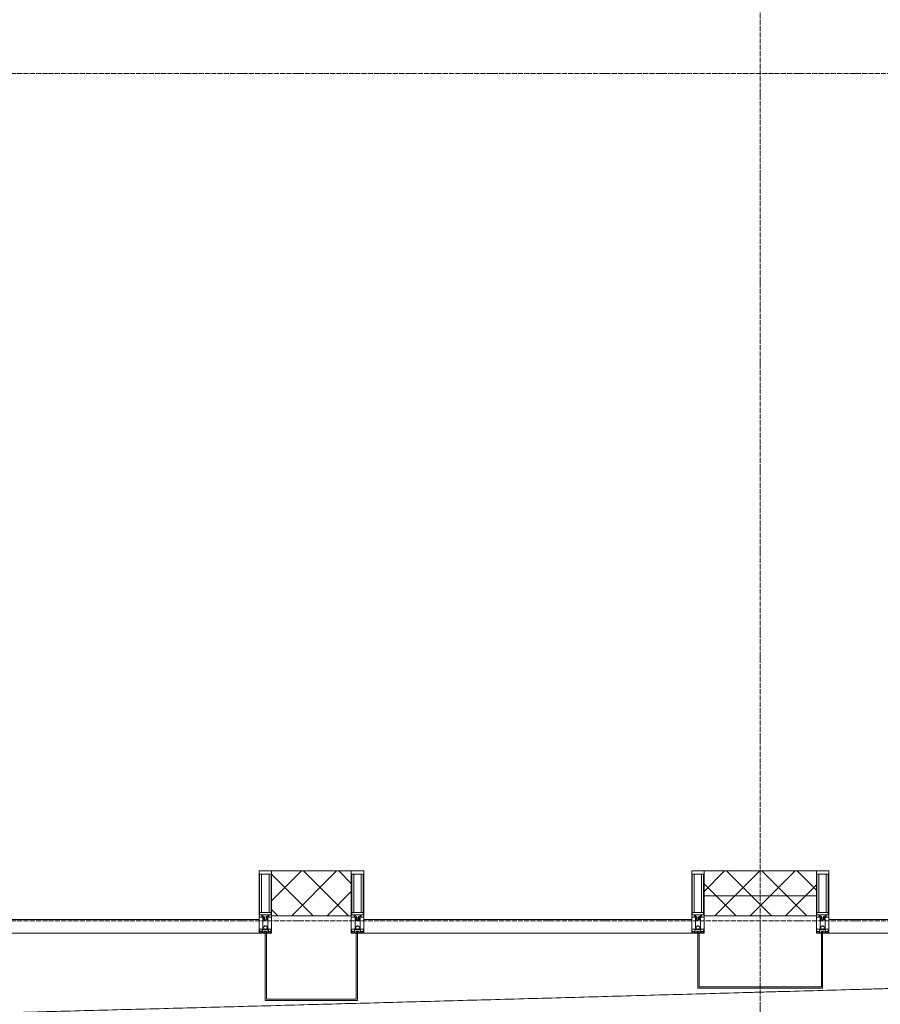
# Model space of a CAD drawing. Header units: millimetres. Extents: x 5617 to 125204, y 7718 to 237738.
# Tile 53 of 71: x 78769 to 82221, y 59565 to 63516. Entities that reach past the tile are written whole.
import ezdxf

# ---------------------------------------------------------------- set-up
doc = ezdxf.new("R2010")
doc.units = ezdxf.units.MM
doc.linetypes.add('ADSK_Линия сетки', pattern=[25, 20, -2.5, 0, -2.5])
doc.linetypes.add('Линия сетки', pattern=[25, 20, -2.5, 0, -2.5])
for name, color, linetype, lineweight in [('Импосты витража', 7, 'Continuous', 18), ('Колонны', 7, 'Continuous', 18), ('Оси', 7, 'Continuous', 9), ('Панели витража', 7, 'Continuous', 18), ('Стены разрез', 7, 'Continuous', 40), ('Стены штриховка', 7, 'Continuous', 40), ('Форма', 7, 'Continuous', 18), ('Элементы узлов', 7, 'Continuous', 18)]:
    doc.layers.add(name, color=color, linetype=linetype, lineweight=lineweight)
pattern_1 = [(45, (0, 0), (-70.71068, 70.71068), []), (135, (0, 0), (-70.71068, -70.71068), [])]

# ---------------------------------------------------------------- blocks, each defined once
blk = doc.blocks.new('System Panel - A_PAN_Glass-6437755-МКСС_K3_L26__85_950_')
at = {"layer": 'Панели витража', "color": 254, "lineweight": 5, "true_color": 0xcccccc}
for p, q in [((657.5, 0), (-657.5, 0)), ((-657.5, 0), (-657.5, -55)), ((657.5, -55), (657.5, 0)), ((-657.5, -55), (657.5, -55))]:
    blk.add_line(p, q, dxfattribs=at)
blk = doc.blocks.new('Rectangular Mullion - 50Wx250H-2623690-МКСС_K3_L26__85_950_')
at = {"layer": 'Элементы узлов', "color": 254, "lineweight": 5, "true_color": 0xcccccc}
for p, q in [((-25, 65.2), (-25, 250)), ((-25, 250), (0, 250)), ((-23, 237.3), (0, 237.3)), ((-23, 237.3), (-23, 73.6)), ((-14.9, 84), (-14.9, 237.3)), ((25, 250), (0, 250)), ((23, 237.3), (0, 237.3)), ((14.9, 84), (14.9, 237.3)), ((23, 237.3), (23, 73.6)), ((25, 65.2), (25, 250)), ((0, 84), (-23, 84)), ((0, 84), (23, 84)), ((-14, 65.2), (-25, 65.2)), ((-0.5, 73.6), (-23, 73.6)), ((-14, 71.3), (-14, 65.2)), ((-10, 71.3), (-14, 71.3)), ((-10, 53), (-10, 71.3)), ((-8.7, 53), (-10, 53)), ((-10, 53), (-10, 17)), ((-8.7, 53), (-7, 54.7)), ((-7, 65.2), (-5.9, 67.3)), ((-7, 65.2), (-7, 54.7)), ((-4.1, 67.3), (-5.9, 67.3)), ((-4.1, 67.3), (-2.9, 65.1)), ((-2.9, 65.1), (-2.9, 54.6)), ((-1.3, 53), (-2.9, 54.6)), ((0, 53), (-1.3, 53)), ((0, 53), (1.3, 53)), ((0.5, 73.6), (23, 73.6)), ((1.3, 53), (2.9, 54.6)), ((4.1, 67.3), (2.9, 65.1)), ((2.9, 65.1), (2.9, 54.6)), ((4.1, 67.3), (5.9, 67.3)), ((7, 65.2), (5.9, 67.3)), ((7, 65.2), (7, 54.7)), ((8.7, 53), (7, 54.7)), ((8.7, 53), (10, 53)), ((10, 71.3), (14, 71.3)), ((10, 53), (10, 71.3)), ((10, 53), (10, 17)), ((14, 71.3), (14, 65.2)), ((14, 65.2), (25, 65.2)), ((-23.8, 14.6), (-25, 14.2)), ((-25, 0), (-25, 14.2)), ((-22.3, 17), (-23.8, 17)), ((-23.8, 17), (-23.8, 14.6)), ((-22.5, 10.6), (-23.8, 14.6)), ((-22.5, 10.6), (-23.7, 9.9)), ((-23.7, 1.3), (-23.7, 9.9)), ((-23.7, 1.3), (-11.8, 1.3)), ((-23.2, 10.2), (-22.5, 8)), ((-22.5, 8), (-22.5, 4.5)), ((-21.3, 4.5), (-22.5, 4.5)), ((-22.3, 17), (-22.3, 16)), ((-22.3, 16), (-21.3, 16)), ((-19, 17.6), (-21.3, 16)), ((-21.3, 4.5), (-21.3, 6.5)), ((-21.3, 6.5), (-14.2, 6.5)), ((-18.4, 16.6), (-19, 17.6)), ((-7.4, 16.6), (-18.4, 16.6)), ((-14.2, 6.5), (-14.2, 4.5)), ((-13.2, 4.5), (-14.2, 4.5)), ((-13.2, 4.5), (-12.2, 7.2)), ((-12.7, 7.6), (-11.3, 11.4)), ((-12.7, 7.6), (-11.8, 6.9)), ((-12.2, 9), (-12.2, 14.8)), ((-12.2, 14.8), (0, 14.8)), ((-11.8, 1.3), (-11.8, 6.9)), ((-10.5, 11.2), (-11.3, 11.4)), ((-10.5, 1.5), (-10.5, 11.2)), ((-4.8, 1.5), (-10.5, 1.5)), ((-10, 17), (-7.5, 17)), ((-8.5, 23), (-1.5, 30)), ((-8.5, 18.5), (-8.5, 23)), ((-7.5, 18.5), (-8.5, 18.5)), ((-7.5, 17), (-7.5, 18.5)), ((-7.4, 18), (-7.4, 16.6)), ((-2.6, 18), (-7.4, 18)), ((0, 8), (-4.8, 8)), ((-4.8, 1.5), (-4.8, 8)), ((-2.6, 18), (-2.6, 16.8)), ((-2.6, 16.8), (0, 16.8)), ((-1.5, 30), (0, 30)), ((1.5, 30), (0, 30)), ((2.6, 16.8), (0, 16.8)), ((0, 14.8), (0, 16.8)), ((0, 14.8), (0, 16.8)), ((12.2, 14.8), (0, 14.8)), ((0, 0), (0, 8)), ((0, 8), (4.8, 8)), ((0, 0), (0, 8)), ((8.5, 23), (1.5, 30)), ((2.6, 18), (2.6, 16.8)), ((2.6, 18), (7.4, 18)), ((4.8, 1.5), (4.8, 8)), ((4.8, 1.5), (10.5, 1.5)), ((7.4, 18), (7.4, 16.6)), ((7.4, 16.6), (18.4, 16.6)), ((7.5, 18.5), (8.5, 18.5)), ((7.5, 17), (7.5, 18.5)), ((10, 17), (7.5, 17)), ((8.5, 18.5), (8.5, 23)), ((10.5, 11.2), (11.3, 11.4)), ((10.5, 1.5), (10.5, 11.2)), ((12.7, 7.6), (11.3, 11.4)), ((12.7, 7.6), (11.8, 6.9)), ((11.8, 1.3), (11.8, 6.9)), ((23.7, 1.3), (11.8, 1.3)), ((12.2, 9), (12.2, 14.8)), ((13.2, 4.5), (12.2, 7.2)), ((13.2, 4.5), (14.2, 4.5)), ((21.3, 6.5), (14.2, 6.5)), ((14.2, 6.5), (14.2, 4.5)), ((18.4, 16.6), (19, 17.6)), ((19, 17.6), (21.3, 16)), ((22.3, 16), (21.3, 16)), ((21.3, 4.5), (21.3, 6.5)), ((21.3, 4.5), (22.5, 4.5)), ((22.3, 17), (22.3, 16)), ((22.3, 17), (23.8, 17)), ((22.5, 10.6), (23.8, 14.6)), ((22.5, 10.6), (23.7, 9.9)), ((23.2, 10.2), (22.5, 8)), ((22.5, 8), (22.5, 4.5)), ((23.7, 1.3), (23.7, 9.9)), ((23.8, 17), (23.8, 14.6)), ((23.8, 14.6), (25, 14.2)), ((25, 0), (25, 14.2)), ((-25, 0), (0, 0)), ((25, 0), (0, 0))]:
    blk.add_line(p, q, dxfattribs=at)
for centre, start, end in [((-0.5, 73.1), 360, 90), ((0.5, 73.1), 90, 180)]:
    blk.add_arc(centre, 0.5, start, end, dxfattribs=at)
blk = doc.blocks.new('Rectangular Mullion - R_StandardFrame_50Wx250H-4646277-МКСС_K3_L26__85_950_')
at = {"layer": 'Импосты витража', "color": 254, "lineweight": 5, "true_color": 0xcccccc}
for p, q in [((-25, 0), (-25, 250)), ((-25, 250), (25, 250)), ((25, 250), (25, 0)), ((0, 0), (-25, 0)), ((25, 0), (5, 0))]:
    blk.add_line(p, q, dxfattribs=at)
blk = doc.blocks.new('Rectangular Mullion - R_StandardFrame_50Wx250H-4641129-МКСС_K3_L26__85_950_')
at = {"layer": 'Импосты витража', "color": 254, "lineweight": 5, "true_color": 0xcccccc}
for p, q in [((-25, 0), (-25, 250)), ((-25, 250), (25, 250)), ((25, 250), (25, 0)), ((-5, 0), (-25, 0)), ((25, 0), (0, 0))]:
    blk.add_line(p, q, dxfattribs=at)
blk = doc.blocks.new('Rectangular Mullion - R_StandardFrame_50Wx250H-V32-МКСС_K3_L26__85_950_')
at = {"layer": 'Импосты витража', "color": 254, "lineweight": 5, "true_color": 0xcccccc}
for p, q in [((-25, 0), (-25, 250)), ((-25, 250), (25, 250)), ((25, 250), (25, 0)), ((0, 0), (-25, 0)), ((25, 0), (5, 0))]:
    blk.add_line(p, q, dxfattribs=at)
blk = doc.blocks.new('A_SLK_PAN_Type1 - Прямой тип панели-5878883-МКСС_K3_L26__85_950_')
at = {"layer": 'Колонны', "color": 254, "lineweight": 5, "true_color": 0xcccccc}
for p, q in [((-180, 0), (-185, 0)), ((-185, 0), (-185, -270)), ((-180, -265), (-180, 0)), ((180, 0), (180, -265)), ((185, 0), (180, 0)), ((185, -270), (185, 0)), ((-185, -270), (185, -270)), ((180, -265), (-180, -265))]:
    blk.add_line(p, q, dxfattribs=at)
blk = doc.blocks.new('A_SLK_PAN_Type1 - Прямой тип панели-5878884-МКСС_K3_L26__85_950_')
at = {"layer": 'Колонны', "color": 254, "lineweight": 5, "true_color": 0xcccccc}
for p, q in [((-245, 0), (-250, 0)), ((-250, 0), (-250, -220)), ((-245, -215), (-245, 0)), ((245, 0), (245, -215)), ((250, 0), (245, 0)), ((250, -220), (250, 0)), ((-250, -220), (250, -220)), ((245, -215), (-245, -215))]:
    blk.add_line(p, q, dxfattribs=at)
blk = doc.blocks.new('135_SLK_K3_AR_FCD_rvt-1-МКСС_K3_L26__85_950_')
at = {"layer": 'Стены разрез', "lineweight": 5, "true_color": 0xcccccc}
h = blk.add_hatch(dxfattribs=at)
h.set_pattern_fill('FP_5', color=254, style=0, pattern_type=2)
h.set_pattern_definition(pattern_1)
h.paths.add_polyline_path([(117110, 59920), (117110, 60100), (116790, 60100), (116790, 59920)])
h = blk.add_hatch(dxfattribs=at)
h.set_pattern_fill('FP_5', color=254, style=0, pattern_type=2)
h.set_pattern_definition(pattern_1)
h.paths.add_polyline_path([(118975, 60000), (118975, 60100), (118525, 60100), (118525, 60000)])
h = blk.add_hatch(dxfattribs=at)
h.set_pattern_fill('FP_5', color=254, style=0, pattern_type=2)
h.set_pattern_definition(pattern_1)
h.paths.add_polyline_path([(118975, 59920), (118975, 60000), (118525, 60000), (118525, 59920)])
at = {"layer": 'Стены разрез', "color": 254, "lineweight": 9, "true_color": 0xcccccc}
for p, q in [((117110, 60100), (116790, 60100)), ((116790, 60100), (116790, 59920)), ((117110, 59920), (117110, 60100)), ((118975, 60100), (118525, 60100)), ((118525, 60100), (118525, 59920)), ((118975, 59920), (118975, 60100)), ((116790, 59920), (117110, 59920)), ((118525, 59920), (118975, 59920))]:
    blk.add_line(p, q, dxfattribs=at)
at = {"layer": 'Стены штриховка', "color": 254, "lineweight": 9, "true_color": 0xcccccc}
blk.add_line((118525, 60000), (118975, 60000), dxfattribs=at)
at = {"layer": 'Форма', "color": 254, "lineweight": 9, "true_color": 0xcccccc}
blk.add_open_spline([(96961.1, 59309.9), (97404, 59306.5), (98646.7, 59298.6), (100689.2, 59294.4), (103088.6, 59304.5), (105487.9, 59327.2), (107887, 59361), (109686.3, 59393.3), (110885.7, 59417.5), (111385.5, 59427.9), (111785.3, 59436.5), (112085.2, 59443.1), (112385, 59449.8), (112634.9, 59455.5), (112834.8, 59460.1), (112984.7, 59463.5), (113134.6, 59467), (113284.6, 59470.5), (113434.5, 59474.1), (113584.4, 59477.7), (113734.3, 59481.3), (113884.2, 59484.9), (114034.2, 59488.5), (114184.1, 59492.2), (114334, 59495.9), (114483.9, 59499.6), (114633.9, 59503.4), (114783.7, 59507.1), (114933.6, 59510.9), (115083.6, 59514.7), (115233.5, 59518.6), (115383.4, 59522.4), (115533.3, 59526.3), (115683.2, 59530.2), (115833.2, 59534.1), (115983, 59538.1), (116132.9, 59542), (116282.9, 59546), (116432.8, 59550), (116582.7, 59554), (116732.5, 59558), (116882.5, 59562.1), (117032.4, 59566.1), (117182.3, 59570.2), (117332.1, 59574.3), (117482.1, 59578.4), (117632.1, 59582.6), (117781.9, 59586.7), (117931.7, 59590.8), (118081.7, 59595), (118231.7, 59599.2), (118381.5, 59603.4), (118531.3, 59607.6), (118656.3, 59611.1), (118756.4, 59613.9), (118856.3, 59616.7), (118981.1, 59620.2), (119106, 59623.7), (119205.9, 59626.5), (119281, 59628.7), (119356, 59630.8), (119456, 59633.6), (119580.7, 59637.1), (119705.5, 59640.6), (119805.5, 59643.5), (119880.6, 59645.6), (119955.7, 59647.7), (120055.6, 59650.5), (120180.3, 59654), (120305, 59657.5), (120405, 59660.3), (120480.2, 59662.4), (120555.4, 59664.5), (120630.3, 59666.6), (120705.1, 59668.7), (120779.8, 59670.8), (120854.6, 59672.8), (120929.5, 59674.9), (120992, 59676.6), (121042.2, 59678), (121079.8, 59679), (121117.5, 59680.1), (121167.5, 59681.4), (121229.9, 59683.1), (121304.6, 59685.2), (121379.2, 59687.2), (121453.9, 59689.2), (121528.8, 59691.2), (121591.4, 59692.8), (121641.6, 59694.2), (121679.5, 59695.2), (121717.2, 59696.1), (121767.3, 59697.4), (121829.5, 59699.1), (121903.8, 59701), (121978.1, 59702.9), (122052.6, 59704.7), (122114.9, 59706.3), (122165.1, 59707.5), (122202.9, 59708.4), (122234.6, 59709.2), (122260, 59709.8), (122279.1, 59710.3), (122298.2, 59710.7), (122323.3, 59711.3), (122354.5, 59712), (122391.4, 59712.9), (122440.2, 59714), (122500.7, 59715.4), (122573.5, 59717), (122647.1, 59718.6), (122722.1, 59720.2), (122786.3, 59721.5), (122838.8, 59722.5), (122878.8, 59723.3), (122919.1, 59724), (122972.8, 59725), (123039.6, 59726.1), (123118.9, 59727.3), (123222.6, 59728.6), (123346.9, 59729.9), (123436.9, 59730.1), (123478.6, 59730)], degree=3, knots=[-0.5526885, -0.5526885, -0.5526885, -0.5526885, -0.525, -0.475, -0.425, -0.375, -0.325, -0.275, -0.2625, -0.25, -0.24375, -0.2375, -0.23125, -0.225, -0.221875, -0.21875, -0.215625, -0.2125, -0.209375, -0.20625, -0.203125, -0.2, -0.196875, -0.19375, -0.190625, -0.1875, -0.184375, -0.18125, -0.178125, -0.175, -0.171875, -0.16875, -0.165625, -0.1625, -0.159375, -0.15625, -0.153125, -0.15, -0.146875, -0.14375, -0.140625, -0.1375, -0.134375, -0.13125, -0.128125, -0.125, -0.121875, -0.11875, -0.115625, -0.1125, -0.109375, -0.10625, -0.103125, -0.1, -0.0984375, -0.096875, -0.09375, -0.090625, -0.0890625, -0.0875, -0.0859375, -0.084375, -0.08125, -0.078125, -0.0765625, -0.075, -0.0734375, -0.071875, -0.06875, -0.065625, -0.0640625, -0.0625, -0.0609375, -0.059375, -0.0578125, -0.05625, -0.0546875, -0.053125, -0.0515625, -0.0507812, -0.05, -0.0492188, -0.0484375, -0.046875, -0.0453125, -0.04375, -0.0421875, -0.040625, -0.0390625, -0.0382813, -0.0375, -0.0367187, -0.0359375, -0.034375, -0.0328125, -0.03125, -0.0296875, -0.028125, -0.0273438, -0.0265625, -0.0257812, -0.0253906, -0.025, -0.0246094, -0.0242188, -0.0234375, -0.0226562, -0.021875, -0.0203125, -0.01875, -0.0171875, -0.015625, -0.0140625, -0.0132812, -0.0125, -0.0117188, -0.0109375, -0.009375, -0.0078125, -0.00625, -0.003125, 0, 0, 0, 0], dxfattribs=at)
at = {"layer": 'Импосты витража', "color": 254, "lineweight": 5, "true_color": 0xcccccc, "extrusion": (0, 0, -1)}
for name, p in [('Rectangular Mullion - 50Wx250H-2623690-МКСС_K3_L26__85_950_', (-116765, 59850)), ('Rectangular Mullion - R_StandardFrame_50Wx250H-4641129-МКСС_K3_L26__85_950_', (-116765, 59850)), ('Rectangular Mullion - 50Wx250H-2623690-МКСС_K3_L26__85_950_', (-117135, 59850)), ('Rectangular Mullion - R_StandardFrame_50Wx250H-V32-МКСС_K3_L26__85_950_', (-117135, 59850)), ('Rectangular Mullion - 50Wx250H-2623690-МКСС_K3_L26__85_950_', (-118500, 59850)), ('Rectangular Mullion - R_StandardFrame_50Wx250H-4641129-МКСС_K3_L26__85_950_', (-118500, 59850)), ('Rectangular Mullion - 50Wx250H-2623690-МКСС_K3_L26__85_950_', (-119000, 59850)), ('Rectangular Mullion - R_StandardFrame_50Wx250H-4646277-МКСС_K3_L26__85_950_', (-119000, 59850))]:
    blk.add_blockref(name, p, dxfattribs=at)
at = {"layer": 'Колонны', "color": 254, "lineweight": 5, "true_color": 0xcccccc}
for name, p in [('A_SLK_PAN_Type1 - Прямой тип панели-5878883-МКСС_K3_L26__85_950_', (116950, 59850)), ('A_SLK_PAN_Type1 - Прямой тип панели-5878884-МКСС_K3_L26__85_950_', (118750, 59850))]:
    blk.add_blockref(name, p, dxfattribs=at)
at = {"layer": 'Панели витража', "color": 254, "lineweight": 5, "true_color": 0xcccccc, "rotation": 180}
for p in [(116082.5, 59850), (117817.5, 59850), (119682.5, 59850)]:
    blk.add_blockref('System Panel - A_PAN_Glass-6437755-МКСС_K3_L26__85_950_', p, dxfattribs=at)

msp = doc.modelspace()

# ---------------------------------------------------------------- linework, layer by layer
at = {"layer": 'Оси', "linetype": 'Линия сетки'}
msp.add_line((81739.2, 55989.9), (81739.2, 77400), dxfattribs=at)
at = {"layer": 'Оси', "linetype": 'ADSK_Линия сетки'}
for p, q in [((87439.2, 63300), (26968.8, 63300)), ((87439.2, 59900), (28238.8, 59900))]:
    msp.add_line(p, q, dxfattribs=at)

# ---------------------------------------------------------------- block references
at = {"lineweight": 5}
msp.add_blockref('135_SLK_K3_AR_FCD_rvt-1-МКСС_K3_L26__85_950_', (-37010.8, 0), dxfattribs=at)

doc.saveas('drawing.dxf')
